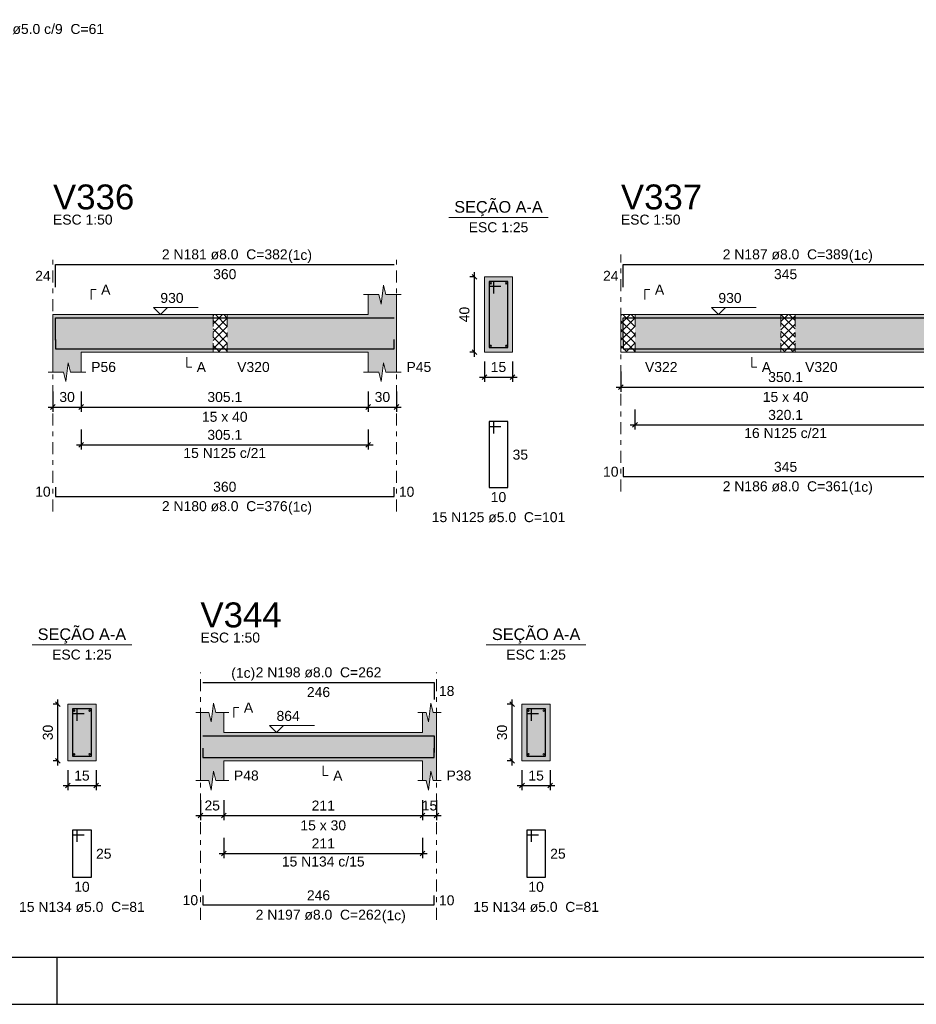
# Model space of a CAD drawing. Header units: millimetres. Extents: x 0 to 119, y 0 to 84.
# Tile 6 of 30: x 44 to 63, y 0 to 21. Entities that reach past the tile are written whole.
import ezdxf

# ---------------------------------------------------------------- set-up
doc = ezdxf.new("R2010")
doc.units = ezdxf.units.MM
doc.header["$MEASUREMENT"] = 0
doc.linetypes.add('DASHDOT', pattern=[2.54, 1.27, -0.635, 0, -0.635])
doc.linetypes.add('NULL', pattern=[0])
doc.layers.get('0').update_dxf_attribs({"lineweight": 18})
for name, color, linetype, lineweight in [('Descrição da armadura', 7, 'Continuous', 0), ('DT-Barras na forma', 2, 'Continuous', 30), ('DT-Barras no corte', 5, 'Continuous', 5), ('DT-Barras rebatidas', 2, 'Continuous', 30), ('DT-Cotas', 9, 'Continuous', 5), ('DT-Forma', 5, 'Continuous', 5), ('DT-Hachura forma vigas', 254, 'Continuous', 5), ('DT-Hachura intersecção vigas', 9, 'Continuous', 5), ('DT-Hachura seção vigas', 254, 'Continuous', 5), ('DT-Pontilhado', 9, 'DASHDOT', 5), ('DT-Textos', 7, 'Continuous', 5), ('DT-Título', 3, 'Continuous', 20), ('Textos armaduras', 7, 'Continuous', 0)]:
    doc.layers.add(name, color=color, linetype=linetype, lineweight=lineweight)
doc.layers.add('SEDUC_MARF', color=1, linetype='Continuous')
doc.layers.add('SEDUC_MARGG', color=7, linetype='Continuous')
doc.styles.add('Arial', font='txt')
doc.dimstyles.new('UM_25.000000', dxfattribs={"dimtxt": 0.18, "dimasz": 0.1, "dimexe": 0.1, "dimexo": 0.2, "dimgap": 0, "dimtad": 1, "dimtih": 1, "dimtoh": 1, "dimdec": 1, "dimlfac": 25, "dimzin": 0, "dimdsep": 46, "dimtxsty": 'Standard', "dimcen": 0.09, "dimdle": 0.1, "dimadec": 1, "dimazin": 2, "dimtfac": 1, "dimtdec": 4, "dimtofl": 0, "dimtmove": 0, "dimatfit": 3, "dimfxl": 1, "dimtolj": 1, "dimarcsym": 0})
doc.dimstyles.new('UM_50.000000', dxfattribs={"dimtxt": 0.18, "dimasz": 0.1, "dimexe": 0.1, "dimexo": 0.2, "dimgap": 0, "dimtad": 1, "dimtih": 1, "dimtoh": 1, "dimdec": 1, "dimlfac": 50, "dimzin": 0, "dimdsep": 46, "dimtxsty": 'Standard', "dimcen": 0.09, "dimdle": 0.1, "dimadec": 1, "dimazin": 2, "dimtfac": 1, "dimtdec": 4, "dimtofl": 0, "dimtmove": 0, "dimatfit": 3, "dimfxl": 1, "dimtolj": 1, "dimarcsym": 0})

# ---------------------------------------------------------------- blocks, each defined once
blk = doc.blocks.new('_Oblique')
at = {"color": 0, "linetype": 'ByBlock', "lineweight": -2}
blk.add_line((-0.5, -0.5), (0.5, 0.5), dxfattribs=at)
blk = doc.blocks.new('*D320')
at = {"layer": 'Defpoints', "color": 0}
for p in [(44.82, 13.225), (45.42, 13.225), (45.42, 12.695)]:
    blk.add_point(p, dxfattribs=at)
at = {"layer": 'DT-Cotas', "color": 0, "lineweight": -2}
for p, q in [((44.82, 13.025), (44.82, 12.595)), ((45.42, 13.025), (45.42, 12.595)), ((44.72, 12.695), (45.52, 12.695))]:
    blk.add_line(p, q, dxfattribs=at)
at = {"layer": 'DT-Cotas', "color": 0, "lineweight": -2, "xscale": 0.1, "yscale": 0.1, "zscale": 0.1, "rotation": 180}
blk.add_blockref('_Oblique', (44.82, 12.695), dxfattribs=at)
at = {"layer": 'DT-Cotas', "color": 0, "lineweight": -2, "xscale": 0.1, "yscale": 0.1, "zscale": 0.1}
blk.add_blockref('_Oblique', (45.42, 12.695), dxfattribs=at)
at = {"layer": 'DT-Cotas', "color": 7, "insert": (45.12, 12.907), "char_height": 0.2118, "attachment_point": 5, "style": 'Arial'}
blk.add_mtext('\\A1;30', dxfattribs=at)
blk = doc.blocks.new('*D321')
at = {"layer": 'Defpoints', "color": 0}
for p in [(45.42, 13.225), (51.523, 13.225), (51.523, 12.695)]:
    blk.add_point(p, dxfattribs=at)
at = {"layer": 'DT-Cotas', "color": 0, "lineweight": -2}
for p, q in [((45.42, 13.025), (45.42, 12.595)), ((51.523, 13.025), (51.523, 12.595)), ((45.32, 12.695), (51.623, 12.695))]:
    blk.add_line(p, q, dxfattribs=at)
at = {"layer": 'DT-Cotas', "color": 0, "lineweight": -2, "xscale": 0.1, "yscale": 0.1, "zscale": 0.1, "rotation": 180}
blk.add_blockref('_Oblique', (45.42, 12.695), dxfattribs=at)
at = {"layer": 'DT-Cotas', "color": 0, "lineweight": -2, "xscale": 0.1, "yscale": 0.1, "zscale": 0.1}
blk.add_blockref('_Oblique', (51.523, 12.695), dxfattribs=at)
at = {"layer": 'DT-Cotas', "color": 7, "insert": (48.472, 12.907), "char_height": 0.2118, "attachment_point": 5, "rotation": 0.0057, "style": 'Arial'}
blk.add_mtext('\\A1;305.1', dxfattribs=at)
blk = doc.blocks.new('*D322')
at = {"layer": 'Defpoints', "color": 0}
for p in [(51.523, 13.225), (52.123, 13.225), (52.123, 12.695)]:
    blk.add_point(p, dxfattribs=at)
at = {"layer": 'DT-Cotas', "color": 0, "lineweight": -2}
for p, q in [((51.523, 13.025), (51.523, 12.595)), ((52.123, 13.025), (52.123, 12.595)), ((51.423, 12.695), (52.223, 12.695))]:
    blk.add_line(p, q, dxfattribs=at)
at = {"layer": 'DT-Cotas', "color": 0, "lineweight": -2, "xscale": 0.1, "yscale": 0.1, "zscale": 0.1, "rotation": 180}
blk.add_blockref('_Oblique', (51.523, 12.695), dxfattribs=at)
at = {"layer": 'DT-Cotas', "color": 0, "lineweight": -2, "xscale": 0.1, "yscale": 0.1, "zscale": 0.1}
blk.add_blockref('_Oblique', (52.123, 12.695), dxfattribs=at)
at = {"layer": 'DT-Cotas', "color": 7, "insert": (51.823, 12.907), "char_height": 0.2118, "attachment_point": 5, "rotation": 0.0057, "style": 'Arial'}
blk.add_mtext('\\A1;30', dxfattribs=at)
blk = doc.blocks.new('*D323')
at = {"layer": 'Defpoints', "color": 0}
for p in [(53.778, 15.46), (53.99, 15.46), (53.99, 13.86)]:
    blk.add_point(p, dxfattribs=at)
at = {"layer": 'DT-Cotas', "color": 0, "lineweight": -2}
for p, q in [((53.778, 13.76), (53.778, 15.56)), ((53.79, 15.46), (53.678, 15.46)), ((53.79, 13.86), (53.678, 13.86))]:
    blk.add_line(p, q, dxfattribs=at)
at = {"layer": 'DT-Cotas', "color": 0, "lineweight": -2, "xscale": 0.1, "yscale": 0.1, "zscale": 0.1}
for p, rotation in [((53.778, 15.46), 90), ((53.778, 13.86), 270)]:
    blk.add_blockref('_Oblique', p, dxfattribs=dict(at, rotation=rotation))
at = {"layer": 'DT-Cotas', "color": 7, "insert": (53.567, 14.66), "char_height": 0.2118, "attachment_point": 5, "rotation": 90, "style": 'Arial'}
blk.add_mtext('\\A1;40', dxfattribs=at)
blk = doc.blocks.new('*D324')
at = {"layer": 'Defpoints', "color": 0}
for p in [(53.99, 13.86), (54.59, 13.86), (54.59, 13.331)]:
    blk.add_point(p, dxfattribs=at)
at = {"layer": 'DT-Cotas', "color": 0, "lineweight": -2}
for p, q in [((53.99, 13.66), (53.99, 13.231)), ((54.59, 13.66), (54.59, 13.231)), ((53.89, 13.331), (54.69, 13.331))]:
    blk.add_line(p, q, dxfattribs=at)
at = {"layer": 'DT-Cotas', "color": 0, "lineweight": -2, "xscale": 0.1, "yscale": 0.1, "zscale": 0.1, "rotation": 180}
blk.add_blockref('_Oblique', (53.99, 13.331), dxfattribs=at)
at = {"layer": 'DT-Cotas', "color": 0, "lineweight": -2, "xscale": 0.1, "yscale": 0.1, "zscale": 0.1}
blk.add_blockref('_Oblique', (54.59, 13.331), dxfattribs=at)
at = {"layer": 'DT-Cotas', "color": 7, "insert": (54.29, 13.543), "char_height": 0.2118, "attachment_point": 5, "rotation": 0.0057, "style": 'Arial'}
blk.add_mtext('\\A1;15', dxfattribs=at)
blk = doc.blocks.new('*D325')
at = {"layer": 'Defpoints', "color": 0}
for p in [(45.42, 12.42), (51.523, 12.42), (51.523, 11.891)]:
    blk.add_point(p, dxfattribs=at)
at = {"layer": 'DT-Cotas', "color": 0, "lineweight": -2}
for p, q in [((45.42, 12.22), (45.42, 11.791)), ((51.523, 12.22), (51.523, 11.791)), ((45.32, 11.891), (51.623, 11.891))]:
    blk.add_line(p, q, dxfattribs=at)
at = {"layer": 'DT-Cotas', "color": 0, "lineweight": -2, "xscale": 0.1, "yscale": 0.1, "zscale": 0.1, "rotation": 180}
blk.add_blockref('_Oblique', (45.42, 11.891), dxfattribs=at)
at = {"layer": 'DT-Cotas', "color": 0, "lineweight": -2, "xscale": 0.1, "yscale": 0.1, "zscale": 0.1}
blk.add_blockref('_Oblique', (51.523, 11.891), dxfattribs=at)
at = {"layer": 'DT-Cotas', "color": 7, "insert": (48.472, 12.102), "char_height": 0.2118, "attachment_point": 5, "rotation": 0.0057, "style": 'Arial'}
blk.add_mtext('\\A1;305.1', dxfattribs=at)
blk = doc.blocks.new('*D326')
at = {"layer": 'Defpoints', "color": 0}
for p in [(56.892, 13.649), (63.894, 13.649), (63.894, 13.119)]:
    blk.add_point(p, dxfattribs=at)
at = {"layer": 'DT-Cotas', "color": 0, "lineweight": -2}
for p, q in [((56.892, 13.449), (56.892, 13.019)), ((63.894, 13.449), (63.894, 13.019)), ((56.792, 13.119), (63.994, 13.119))]:
    blk.add_line(p, q, dxfattribs=at)
at = {"layer": 'DT-Cotas', "color": 0, "lineweight": -2, "xscale": 0.1, "yscale": 0.1, "zscale": 0.1, "rotation": 180}
blk.add_blockref('_Oblique', (56.892, 13.119), dxfattribs=at)
at = {"layer": 'DT-Cotas', "color": 0, "lineweight": -2, "xscale": 0.1, "yscale": 0.1, "zscale": 0.1}
blk.add_blockref('_Oblique', (63.894, 13.119), dxfattribs=at)
at = {"layer": 'DT-Cotas', "color": 7, "insert": (60.393, 13.331), "char_height": 0.2118, "attachment_point": 5, "rotation": 0.0057, "style": 'Arial'}
blk.add_mtext('\\A1;350.1', dxfattribs=at)
blk = doc.blocks.new('*D329')
at = {"layer": 'Defpoints', "color": 0}
for p in [(57.192, 12.844), (63.594, 12.844), (63.594, 12.314)]:
    blk.add_point(p, dxfattribs=at)
at = {"layer": 'DT-Cotas', "color": 0, "lineweight": -2}
for p, q in [((57.192, 12.644), (57.192, 12.214)), ((63.594, 12.644), (63.594, 12.214)), ((57.092, 12.314), (63.694, 12.314))]:
    blk.add_line(p, q, dxfattribs=at)
at = {"layer": 'DT-Cotas', "color": 0, "lineweight": -2, "xscale": 0.1, "yscale": 0.1, "zscale": 0.1, "rotation": 180}
blk.add_blockref('_Oblique', (57.192, 12.314), dxfattribs=at)
at = {"layer": 'DT-Cotas', "color": 0, "lineweight": -2, "xscale": 0.1, "yscale": 0.1, "zscale": 0.1}
blk.add_blockref('_Oblique', (63.594, 12.314), dxfattribs=at)
at = {"layer": 'DT-Cotas', "color": 7, "insert": (60.393, 12.526), "char_height": 0.2118, "attachment_point": 5, "rotation": 0.0057, "style": 'Arial'}
blk.add_mtext('\\A1;320.1', dxfattribs=at)
blk = doc.blocks.new('*D363')
at = {"layer": 'Defpoints', "color": 0}
for p in [(44.924, 6.377), (45.135, 6.377), (45.135, 5.177)]:
    blk.add_point(p, dxfattribs=at)
at = {"layer": 'DT-Cotas', "color": 0, "lineweight": -2}
for p, q in [((44.935, 6.377), (44.824, 6.377)), ((44.924, 5.077), (44.924, 6.477)), ((44.935, 5.177), (44.824, 5.177))]:
    blk.add_line(p, q, dxfattribs=at)
at = {"layer": 'DT-Cotas', "color": 0, "lineweight": -2, "xscale": 0.1, "yscale": 0.1, "zscale": 0.1}
for p, rotation in [((44.924, 6.377), 90), ((44.924, 5.177), 270)]:
    blk.add_blockref('_Oblique', p, dxfattribs=dict(at, rotation=rotation))
at = {"layer": 'DT-Cotas', "color": 7, "insert": (44.712, 5.777), "char_height": 0.2118, "attachment_point": 5, "rotation": 90, "style": 'Arial'}
blk.add_mtext('\\A1;30', dxfattribs=at)
blk = doc.blocks.new('*D364')
at = {"layer": 'Defpoints', "color": 0}
for p in [(45.135, 5.177), (45.735, 5.177), (45.735, 4.648)]:
    blk.add_point(p, dxfattribs=at)
at = {"layer": 'DT-Cotas', "color": 0, "lineweight": -2}
for p, q in [((45.135, 4.977), (45.135, 4.548)), ((45.735, 4.977), (45.735, 4.548)), ((45.035, 4.648), (45.835, 4.648))]:
    blk.add_line(p, q, dxfattribs=at)
at = {"layer": 'DT-Cotas', "color": 0, "lineweight": -2, "xscale": 0.1, "yscale": 0.1, "zscale": 0.1, "rotation": 180}
blk.add_blockref('_Oblique', (45.135, 4.648), dxfattribs=at)
at = {"layer": 'DT-Cotas', "color": 0, "lineweight": -2, "xscale": 0.1, "yscale": 0.1, "zscale": 0.1}
blk.add_blockref('_Oblique', (45.735, 4.648), dxfattribs=at)
at = {"layer": 'DT-Cotas', "color": 7, "insert": (45.435, 4.86), "char_height": 0.2118, "attachment_point": 5, "rotation": 0.0057, "style": 'Arial'}
blk.add_mtext('\\A1;15', dxfattribs=at)
blk = doc.blocks.new('*D366')
at = {"layer": 'Defpoints', "color": 0}
for p in [(47.955, 4.542), (48.455, 4.542), (48.455, 4.012)]:
    blk.add_point(p, dxfattribs=at)
at = {"layer": 'DT-Cotas', "color": 0, "lineweight": -2}
for p, q in [((47.955, 4.342), (47.955, 3.912)), ((48.455, 4.342), (48.455, 3.912)), ((47.855, 4.012), (48.555, 4.012))]:
    blk.add_line(p, q, dxfattribs=at)
at = {"layer": 'DT-Cotas', "color": 0, "lineweight": -2, "xscale": 0.1, "yscale": 0.1, "zscale": 0.1, "rotation": 180}
blk.add_blockref('_Oblique', (47.955, 4.012), dxfattribs=at)
at = {"layer": 'DT-Cotas', "color": 0, "lineweight": -2, "xscale": 0.1, "yscale": 0.1, "zscale": 0.1}
blk.add_blockref('_Oblique', (48.455, 4.012), dxfattribs=at)
at = {"layer": 'DT-Cotas', "color": 7, "insert": (48.205, 4.224), "char_height": 0.2118, "attachment_point": 5, "style": 'Arial'}
blk.add_mtext('\\A1;25', dxfattribs=at)
blk = doc.blocks.new('*D367')
at = {"layer": 'Defpoints', "color": 0}
for p in [(48.455, 4.542), (52.674, 4.542), (52.674, 4.012)]:
    blk.add_point(p, dxfattribs=at)
at = {"layer": 'DT-Cotas', "color": 0, "lineweight": -2}
for p, q in [((48.455, 4.342), (48.455, 3.912)), ((52.674, 4.342), (52.674, 3.912)), ((48.355, 4.012), (52.774, 4.012))]:
    blk.add_line(p, q, dxfattribs=at)
at = {"layer": 'DT-Cotas', "color": 0, "lineweight": -2, "xscale": 0.1, "yscale": 0.1, "zscale": 0.1, "rotation": 180}
blk.add_blockref('_Oblique', (48.455, 4.012), dxfattribs=at)
at = {"layer": 'DT-Cotas', "color": 0, "lineweight": -2, "xscale": 0.1, "yscale": 0.1, "zscale": 0.1}
blk.add_blockref('_Oblique', (52.674, 4.012), dxfattribs=at)
at = {"layer": 'DT-Cotas', "color": 7, "insert": (50.565, 4.224), "char_height": 0.2118, "attachment_point": 5, "style": 'Arial'}
blk.add_mtext('\\A1;211', dxfattribs=at)
blk = doc.blocks.new('*D368')
at = {"layer": 'Defpoints', "color": 0}
for p in [(52.674, 4.542), (52.974, 4.542), (52.974, 4.012)]:
    blk.add_point(p, dxfattribs=at)
at = {"layer": 'DT-Cotas', "color": 0, "lineweight": -2}
for p, q in [((52.674, 4.342), (52.674, 3.912)), ((52.974, 4.342), (52.974, 3.912)), ((52.574, 4.012), (53.074, 4.012))]:
    blk.add_line(p, q, dxfattribs=at)
at = {"layer": 'DT-Cotas', "color": 0, "lineweight": -2, "xscale": 0.1, "yscale": 0.1, "zscale": 0.1, "rotation": 180}
blk.add_blockref('_Oblique', (52.674, 4.012), dxfattribs=at)
at = {"layer": 'DT-Cotas', "color": 0, "lineweight": -2, "xscale": 0.1, "yscale": 0.1, "zscale": 0.1}
blk.add_blockref('_Oblique', (52.974, 4.012), dxfattribs=at)
at = {"layer": 'DT-Cotas', "color": 7, "insert": (52.824, 4.224), "char_height": 0.2118, "attachment_point": 5, "rotation": 0.0057, "style": 'Arial'}
blk.add_mtext('\\A1;15', dxfattribs=at)
blk = doc.blocks.new('*D369')
at = {"layer": 'Defpoints', "color": 0}
for p in [(54.578, 6.377), (54.79, 6.377), (54.79, 5.177)]:
    blk.add_point(p, dxfattribs=at)
at = {"layer": 'DT-Cotas', "color": 0, "lineweight": -2}
for p, q in [((54.59, 6.377), (54.478, 6.377)), ((54.578, 5.077), (54.578, 6.477)), ((54.59, 5.177), (54.478, 5.177))]:
    blk.add_line(p, q, dxfattribs=at)
at = {"layer": 'DT-Cotas', "color": 0, "lineweight": -2, "xscale": 0.1, "yscale": 0.1, "zscale": 0.1}
for p, rotation in [((54.578, 6.377), 90), ((54.578, 5.177), 270)]:
    blk.add_blockref('_Oblique', p, dxfattribs=dict(at, rotation=rotation))
at = {"layer": 'DT-Cotas', "color": 7, "insert": (54.366, 5.777), "char_height": 0.2118, "attachment_point": 5, "rotation": 90, "style": 'Arial'}
blk.add_mtext('\\A1;30', dxfattribs=at)
blk = doc.blocks.new('*D370')
at = {"layer": 'Defpoints', "color": 0}
for p in [(54.79, 5.177), (55.39, 5.177), (55.39, 4.648)]:
    blk.add_point(p, dxfattribs=at)
at = {"layer": 'DT-Cotas', "color": 0, "lineweight": -2}
for p, q in [((54.79, 4.977), (54.79, 4.548)), ((55.39, 4.977), (55.39, 4.548)), ((54.69, 4.648), (55.49, 4.648))]:
    blk.add_line(p, q, dxfattribs=at)
at = {"layer": 'DT-Cotas', "color": 0, "lineweight": -2, "xscale": 0.1, "yscale": 0.1, "zscale": 0.1, "rotation": 180}
blk.add_blockref('_Oblique', (54.79, 4.648), dxfattribs=at)
at = {"layer": 'DT-Cotas', "color": 0, "lineweight": -2, "xscale": 0.1, "yscale": 0.1, "zscale": 0.1}
blk.add_blockref('_Oblique', (55.39, 4.648), dxfattribs=at)
at = {"layer": 'DT-Cotas', "color": 7, "insert": (55.09, 4.86), "char_height": 0.2118, "attachment_point": 5, "style": 'Arial'}
blk.add_mtext('\\A1;15', dxfattribs=at)
blk = doc.blocks.new('*D371')
at = {"layer": 'Defpoints', "color": 0}
for p in [(48.455, 3.737), (52.674, 3.737), (52.674, 3.208)]:
    blk.add_point(p, dxfattribs=at)
at = {"layer": 'DT-Cotas', "color": 0, "lineweight": -2}
for p, q in [((48.455, 3.537), (48.455, 3.108)), ((52.674, 3.537), (52.674, 3.108)), ((48.355, 3.208), (52.774, 3.208))]:
    blk.add_line(p, q, dxfattribs=at)
at = {"layer": 'DT-Cotas', "color": 0, "lineweight": -2, "xscale": 0.1, "yscale": 0.1, "zscale": 0.1, "rotation": 180}
blk.add_blockref('_Oblique', (48.455, 3.208), dxfattribs=at)
at = {"layer": 'DT-Cotas', "color": 0, "lineweight": -2, "xscale": 0.1, "yscale": 0.1, "zscale": 0.1}
blk.add_blockref('_Oblique', (52.674, 3.208), dxfattribs=at)
at = {"layer": 'DT-Cotas', "color": 7, "insert": (50.565, 3.419), "char_height": 0.2118, "attachment_point": 5, "style": 'Arial'}
blk.add_mtext('\\A1;211', dxfattribs=at)

msp = doc.modelspace()

# ---------------------------------------------------------------- hatches: boundary and pattern name
at = {"layer": 'DT-Hachura forma vigas', "linetype": 'Continuous'}
for points in [[(52.1226, 13.4367), (52.1226, 13.8603), (52.1226, 14.6603), (52.1226, 15.0839), (51.8976, 15.0839), (51.8476, 15.2839), (51.7976, 14.8839), (51.7476, 15.0839), (51.5226, 15.0839), (51.5226, 14.6603), (48.5238, 14.6603), (48.5238, 13.8603), (51.5226, 13.8603), (51.5226, 13.4367), (51.7476, 13.4367), (51.7976, 13.2367), (51.8476, 13.6367), (51.8976, 13.4367), (52.1226, 13.4367)], [(45.4204, 13.8603), (48.2238, 13.8603), (48.2238, 14.6603), (45.4204, 14.6603), (44.8204, 14.6603), (44.8204, 13.8603), (44.8204, 13.4367), (45.0454, 13.4367), (45.0954, 13.2367), (45.1454, 13.6367), (45.1954, 13.4367), (45.4204, 13.4367), (45.4204, 13.8603)], [(57.1922, 13.8603), (60.2956, 13.8603), (60.2956, 14.6603), (57.1922, 14.6603), (57.1922, 13.8603)], [(60.5956, 13.8603), (63.5944, 13.8603), (63.5944, 14.6603), (60.5956, 14.6603), (60.5956, 13.8603)], [(52.9745, 4.7537), (52.9745, 5.1773), (52.9745, 5.7773), (52.9745, 6.2009), (52.8995, 6.2009), (52.8495, 6.4009), (52.7995, 6.0009), (52.7495, 6.2009), (52.6745, 6.2009), (52.6745, 5.7773), (48.4549, 5.7773), (48.4549, 6.2009), (48.2799, 6.2009), (48.2299, 6.4009), (48.1799, 6.0009), (48.1299, 6.2009), (47.9549, 6.2009), (47.9549, 5.7773), (47.9549, 5.1773), (47.9549, 4.7537), (48.1299, 4.7537), (48.1799, 4.5537), (48.2299, 4.9537), (48.2799, 4.7537), (48.4549, 4.7537), (48.4549, 5.1773), (52.6745, 5.1773), (52.6745, 4.7537), (52.7495, 4.7537), (52.7995, 4.5537), (52.8495, 4.9537), (52.8995, 4.7537), (52.9745, 4.7537)]]:
    msp.add_hatch(color=254, dxfattribs=at).paths.add_polyline_path(points)
at = {"layer": 'DT-Hachura intersecção vigas', "linetype": 'Continuous'}
h = msp.add_hatch(dxfattribs=at)
h.set_pattern_fill('ANSI37', color=9, style=0)
h.paths.add_polyline_path([(48.2238, 13.8603), (48.5238, 13.8603), (48.5238, 14.6603), (48.2238, 14.6603), (48.2238, 13.8603)])
h = msp.add_hatch(dxfattribs=at)
h.set_pattern_fill('ANSI37', color=9, style=0)
h.paths.add_polyline_path([(56.8922, 13.8603), (57.1922, 13.8603), (57.1922, 14.6603), (56.8922, 14.6603), (56.8922, 13.8603)])
h = msp.add_hatch(dxfattribs=at)
h.set_pattern_fill('ANSI37', color=9, style=0)
h.paths.add_polyline_path([(60.2956, 13.8603), (60.5956, 13.8603), (60.5956, 14.6603), (60.2956, 14.6603), (60.2956, 13.8603)])
at = {"layer": 'DT-Hachura seção vigas', "linetype": 'Continuous'}
for points in [[(53.9902, 13.8603), (53.9902, 13.8603), (54.5902, 13.8603), (54.5902, 15.4603), (53.9902, 15.4603), (53.9902, 13.8603)], [(45.1354, 5.1773), (45.1354, 5.1773), (45.7354, 5.1773), (45.7354, 6.3773), (45.1354, 6.3773), (45.1354, 5.1773)], [(54.7896, 5.1773), (54.7896, 5.1773), (55.3896, 5.1773), (55.3896, 6.3773), (54.7896, 6.3773), (54.7896, 5.1773)]]:
    msp.add_hatch(color=254, dxfattribs=at).paths.add_polyline_path(points)

# ---------------------------------------------------------------- linework, layer by layer
at = {"layer": 'DT-Barras na forma'}
for p, q in [((54.1902, 15.3603), (54.0902, 15.3603)), ((54.0902, 15.3603), (54.0902, 13.9603)), ((54.4902, 15.3603), (54.0902, 15.3603)), ((54.0902, 15.3603), (54.0902, 15.2603)), ((54.1902, 15.1103), (54.1902, 15.3603)), ((54.4902, 13.9603), (54.4902, 15.3603)), ((54.0902, 15.2603), (54.3402, 15.2603)), ((54.0902, 13.9603), (54.4902, 13.9603)), ((45.3354, 6.2773), (45.2354, 6.2773)), ((45.2354, 6.2773), (45.2354, 5.2773)), ((45.6354, 6.2773), (45.2354, 6.2773)), ((45.2354, 6.2773), (45.2354, 6.1773)), ((45.2354, 6.1773), (45.4854, 6.1773)), ((45.3354, 6.0273), (45.3354, 6.2773)), ((45.6354, 5.2773), (45.6354, 6.2773)), ((54.9896, 6.2773), (54.8896, 6.2773)), ((54.8896, 6.2773), (54.8896, 5.2773)), ((55.2896, 6.2773), (54.8896, 6.2773)), ((54.8896, 6.2773), (54.8896, 6.1773)), ((54.8896, 6.1773), (55.1396, 6.1773)), ((54.9896, 6.0273), (54.9896, 6.2773)), ((55.2896, 5.2773), (55.2896, 6.2773)), ((45.2354, 5.2773), (45.6354, 5.2773)), ((54.8896, 5.2773), (55.2896, 5.2773))]:
    msp.add_line(p, q, dxfattribs=at)
for points in [[(44.8704, 14.1145), (44.8704, 14.5923), (52.0726, 14.5923)], [(56.9422, 14.1145), (56.9422, 14.5923), (63.8444, 14.5923), (63.8444, 14.1145)], [(44.8704, 14.1283), (44.8704, 13.9283), (52.0726, 13.9283), (52.0726, 14.1283)], [(56.9422, 14.1283), (56.9422, 13.9283), (63.8444, 13.9283), (63.8444, 14.1283)], [(48.0049, 5.7093), (52.9245, 5.7093), (52.9245, 5.351)], [(48.0049, 5.4453), (48.0049, 5.2453), (52.9245, 5.2453), (52.9245, 5.4453)]]:
    msp.add_lwpolyline(points, dxfattribs=at)
at = {"layer": 'DT-Barras no corte'}
for centre in [(54.1262, 15.3243), (54.4542, 15.3243), (54.1262, 13.9963), (54.4542, 13.9963), (45.2714, 6.2413), (45.5994, 6.2413), (54.9256, 6.2413), (55.2536, 6.2413), (45.2714, 5.3133), (45.5994, 5.3133), (54.9256, 5.3133), (55.2536, 5.3133)]:
    msp.add_circle(centre, 0.016, dxfattribs=at)
at = {"layer": 'DT-Barras rebatidas'}
for points in [[(44.8704, 15.2441), (44.8704, 15.7219), (52.0726, 15.7219)], [(56.9422, 15.2441), (56.9422, 15.7219), (63.8444, 15.7219), (63.8444, 15.2441)], [(54.1902, 12.1336), (54.1902, 12.3836), (54.0902, 12.3836), (54.0902, 10.9836), (54.4902, 10.9836), (54.4902, 12.3836), (54.0902, 12.3836), (54.0902, 12.2836), (54.3402, 12.2836)], [(56.9422, 11.4173), (56.9422, 11.2173), (63.8444, 11.2173), (63.8444, 11.4173)], [(44.8704, 10.9937), (44.8704, 10.7937), (52.0726, 10.7937), (52.0726, 10.9937)], [(48.0049, 6.8389), (52.9245, 6.8389), (52.9245, 6.4806)], [(45.3354, 3.4506), (45.3354, 3.7006), (45.2354, 3.7006), (45.2354, 2.7006), (45.6354, 2.7006), (45.6354, 3.7006), (45.2354, 3.7006), (45.2354, 3.6006), (45.4854, 3.6006)], [(54.9896, 3.4506), (54.9896, 3.7006), (54.8896, 3.7006), (54.8896, 2.7006), (55.2896, 2.7006), (55.2896, 3.7006), (54.8896, 3.7006), (54.8896, 3.6006), (55.1396, 3.6006)], [(48.0049, 2.3107), (48.0049, 2.1107), (52.9245, 2.1107), (52.9245, 2.3107)]]:
    msp.add_lwpolyline(points, dxfattribs=at)
at = {"layer": 'DT-Forma'}
for p, q in [((51.7976, 14.8839), (51.8476, 15.2839)), ((51.8476, 15.2839), (51.8976, 15.0839)), ((54.5902, 15.4603), (53.9902, 15.4603)), ((53.9902, 15.4603), (53.9902, 13.8603)), ((54.5902, 13.8603), (54.5902, 15.4603)), ((51.4226, 15.0839), (51.7476, 15.0839)), ((51.5226, 14.6603), (51.5226, 15.0839)), ((51.7476, 15.0839), (51.7976, 14.8839)), ((51.8976, 15.0839), (52.2226, 15.0839)), ((52.1226, 15.0839), (52.1226, 14.6603)), ((44.8204, 14.6603), (45.4204, 14.6603)), ((45.4204, 14.6603), (48.2238, 14.6603)), ((48.2238, 14.6603), (48.5238, 14.6603)), ((48.5238, 14.6603), (51.5226, 14.6603)), ((56.8922, 14.6603), (57.1922, 14.6603)), ((57.1922, 14.6603), (60.2956, 14.6603)), ((60.2956, 14.6603), (60.5956, 14.6603)), ((60.5956, 14.6603), (63.5944, 14.6603)), ((44.8204, 13.8603), (44.8204, 13.4367)), ((45.4204, 13.4367), (45.4204, 13.8603)), ((45.4204, 13.8603), (48.2238, 13.8603)), ((48.2238, 13.8603), (48.5238, 13.8603)), ((48.5238, 13.8603), (51.5226, 13.8603)), ((51.5226, 13.8603), (51.5226, 13.4367)), ((52.1226, 13.4367), (52.1226, 13.8603)), ((53.9902, 13.8603), (54.5902, 13.8603)), ((56.8922, 13.8603), (57.1922, 13.8603)), ((57.1922, 13.8603), (60.2956, 13.8603)), ((60.2956, 13.8603), (60.5956, 13.8603)), ((60.5956, 13.8603), (63.5944, 13.8603)), ((45.0954, 13.2367), (45.1454, 13.6367)), ((45.1454, 13.6367), (45.1954, 13.4367)), ((51.7976, 13.2367), (51.8476, 13.6367)), ((51.8476, 13.6367), (51.8976, 13.4367)), ((44.7204, 13.4367), (45.0454, 13.4367)), ((45.0454, 13.4367), (45.0954, 13.2367)), ((45.1954, 13.4367), (45.5204, 13.4367)), ((51.4226, 13.4367), (51.7476, 13.4367)), ((51.7476, 13.4367), (51.7976, 13.2367)), ((51.8976, 13.4367), (52.2226, 13.4367)), ((45.7354, 6.3773), (45.1354, 6.3773)), ((45.1354, 6.3773), (45.1354, 5.1773)), ((45.7354, 5.1773), (45.7354, 6.3773)), ((48.1799, 6.0009), (48.2299, 6.4009)), ((48.2299, 6.4009), (48.2799, 6.2009)), ((52.7995, 6.0009), (52.8495, 6.4009)), ((52.8495, 6.4009), (52.8995, 6.2009)), ((55.3896, 6.3773), (54.7896, 6.3773)), ((54.7896, 6.3773), (54.7896, 5.1773)), ((55.3896, 5.1773), (55.3896, 6.3773)), ((47.8549, 6.2009), (48.1299, 6.2009)), ((47.9549, 5.7773), (47.9549, 6.2009)), ((48.1299, 6.2009), (48.1799, 6.0009)), ((48.2799, 6.2009), (48.5549, 6.2009)), ((48.4549, 6.2009), (48.4549, 5.7773)), ((52.5745, 6.2009), (52.7495, 6.2009)), ((52.6745, 5.7773), (52.6745, 6.2009)), ((52.7495, 6.2009), (52.7995, 6.0009)), ((52.8995, 6.2009), (53.0745, 6.2009)), ((52.9745, 6.2009), (52.9745, 5.7773)), ((48.4549, 5.7773), (52.6745, 5.7773)), ((45.1354, 5.1773), (45.7354, 5.1773)), ((47.9549, 5.1773), (47.9549, 4.7537)), ((48.4549, 4.7537), (48.4549, 5.1773)), ((48.4549, 5.1773), (52.6745, 5.1773)), ((52.6745, 5.1773), (52.6745, 4.7537)), ((52.9745, 4.7537), (52.9745, 5.1773)), ((54.7896, 5.1773), (55.3896, 5.1773)), ((48.1799, 4.5537), (48.2299, 4.9537)), ((48.2299, 4.9537), (48.2799, 4.7537)), ((52.7995, 4.5537), (52.8495, 4.9537)), ((52.8495, 4.9537), (52.8995, 4.7537)), ((47.8549, 4.7537), (48.1299, 4.7537)), ((48.1299, 4.7537), (48.1799, 4.5537)), ((48.2799, 4.7537), (48.5549, 4.7537)), ((52.5745, 4.7537), (52.7495, 4.7537)), ((52.7495, 4.7537), (52.7995, 4.5537)), ((52.8995, 4.7537), (53.0745, 4.7537))]:
    msp.add_line(p, q, dxfattribs=at)
at = {"layer": 'DT-Forma', "linetype": 'Continuous'}
for p, q in [((44.8204, 13.8603), (44.8204, 14.6603)), ((52.1226, 14.6603), (52.1226, 13.8603)), ((56.8922, 13.8603), (56.8922, 14.6603)), ((47.9549, 5.1773), (47.9549, 5.7773)), ((52.9745, 5.7773), (52.9745, 5.1773))]:
    msp.add_line(p, q, dxfattribs=at)
at = {"layer": 'DT-Pontilhado', "ltscale": 0.2}
for p, q in [((44.8204, 10.476), (44.8204, 15.9337)), ((52.1226, 10.476), (52.1226, 15.9337)), ((56.8922, 10.8996), (56.8922, 15.9337)), ((48.2238, 14.6603), (48.2238, 13.8603)), ((48.5238, 14.6603), (48.5238, 13.8603)), ((57.1922, 14.6603), (57.1922, 13.8603)), ((60.2956, 14.6603), (60.2956, 13.8603)), ((60.5956, 14.6603), (60.5956, 13.8603)), ((47.9549, 1.793), (47.9549, 7.0507)), ((52.9745, 1.793), (52.9745, 7.0507))]:
    msp.add_line(p, q, dxfattribs=at)
at = {"layer": 'DT-Textos'}
for p, q in [((53.2312, 16.7252), (55.3492, 16.7252)), ((44.3764, 7.6422), (46.4944, 7.6422)), ((54.0306, 7.6422), (56.1486, 7.6422))]:
    msp.add_line(p, q, dxfattribs=at)
for points in [[(45.6322, 14.978), (45.6322, 15.1898), (45.7381, 15.1898)], [(57.404, 14.978), (57.404, 15.1898), (57.5099, 15.1898)], [(47.2511, 14.8086), (47.1028, 14.6603), (46.9546, 14.8086), (47.9077, 14.8086)], [(59.1129, 14.8086), (58.9646, 14.6603), (58.8164, 14.8086), (59.7695, 14.8086)], [(47.6631, 13.7544), (47.6631, 13.5426), (47.769, 13.5426)], [(59.675, 13.7544), (59.675, 13.5426), (59.7809, 13.5426)], [(48.6667, 6.095), (48.6667, 6.3068), (48.7726, 6.3068)], [(49.7208, 5.9256), (49.5725, 5.7773), (49.4243, 5.9256), (50.3774, 5.9256)], [(50.5647, 5.0714), (50.5647, 4.8596), (50.6706, 4.8596)]]:
    msp.add_lwpolyline(points, dxfattribs=at)
at = {"layer": 'SEDUC_MARF'}
msp.add_line((44.9015, 1), (44.9015, 0), dxfattribs=at)
msp.add_lwpolyline([(118.9, 84.1), (0, 84.1), (0, 0), (118.9, 0)], close=True, dxfattribs=at)
at = {"layer": 'SEDUC_MARGG'}
msp.add_lwpolyline([(2.5, 1), (117.9, 1), (117.9, 83.1), (2.5, 83.1), (2.5, 1)], dxfattribs=at)

# ---------------------------------------------------------------- texts
at = {"layer": 'Descrição da armadura', "linetype": 'NULL', "char_height": 0.2118, "attachment_point": 8, "line_spacing_factor": 0.9, "style": 'Arial'}
for s, insert, width in [('3 N131 ø5.0 c/9  C=61', (44.4141, 20.6181), 5.851826), ('2 N181 ø8.0  C=382', (48.4716, 15.8282), 5.239541), ('2 N187 ø8.0  C=389', (60.3934, 15.8282), 5.239541), ('16 N125 c/21', (60.3933, 12.0325), 3.450264), ('15 N125 c/21', (48.4715, 11.6089), 3.450264), ('2 N186 ø8.0  C=361', (60.3934, 10.8992), 5.239541), ('2 N180 ø8.0  C=376', (48.4716, 10.4762), 5.239541), ('15 N125 ø5.0  C=101', (54.2906, 10.2422), 5.562109), ('2 N198 ø8.0  C=262', (50.465, 6.9452), 5.239541), ('15 N134 c/15', (50.5647, 2.9259), 3.450264), ('15 N134 ø5.0  C=81', (45.435, 1.9592), 5.239541), ('15 N134 ø5.0  C=81', (55.09, 1.9592), 5.239541), ('2 N197 ø8.0  C=262', (50.465, 1.7932), 5.239541)]:
    msp.add_mtext(s, dxfattribs=dict(at, insert=insert, width=width))
at = {"layer": 'DT-Textos', "linetype": 'NULL', "line_spacing_factor": 0.798, "style": 'Arial'}
for s, insert, char_height, width, attachment_point in [('SEÇÃO A-A', (54.2906, 16.7493), 0.2471, 3.812061, 8), ('ESC 1:50', (44.8206, 16.5692), 0.2118, 2.482559, 7), ('ESC 1:50', (56.8924, 16.5692), 0.2118, 2.482559, 7), ('ESC 1:25', (54.2906, 16.4072), 0.2118, 2.482559, 8), ('(1c)', (49.8166, 15.7583), 0.2118, 0.998857, 7), ('(1c)', (61.7384, 15.7583), 0.2118, 0.998857, 7), ('A', (45.8436, 15.0842), 0.2118, 0.386855, 7), ('A', (57.6154, 15.0842), 0.2118, 0.386855, 7), ('930', (47.1026, 14.9042), 0.2118, 0.967705, 7), ('930', (58.9644, 14.9042), 0.2118, 0.967705, 7), ('P56', (45.6326, 13.4372), 0.2118, 1.031992, 7), ('A', (47.8746, 13.4372), 0.2118, 0.386855, 7), ('V320', (48.7356, 13.4372), 0.2118, 1.354561, 7), ('P45', (52.3346, 13.4372), 0.2118, 1.031992, 7), ('V322', (57.4044, 13.4372), 0.2118, 1.354561, 7), ('A', (59.8864, 13.4372), 0.2118, 0.386855, 7), ('V320', (60.8074, 13.4372), 0.2118, 1.354561, 7), ('15 x 40', (60.3934, 12.8012), 0.2118, 1.902559, 8), ('15 x 40', (48.4716, 12.3782), 0.2118, 1.902559, 8), ('(1c)', (61.7384, 10.8293), 0.2118, 0.998857, 7), ('(1c)', (49.8166, 10.4063), 0.2118, 0.998857, 7), ('SEÇÃO A-A', (45.435, 7.6663), 0.2471, 3.812061, 8), ('ESC 1:50', (47.955, 7.6862), 0.2118, 2.482559, 7), ('SEÇÃO A-A', (55.09, 7.6663), 0.2471, 3.812061, 8), ('ESC 1:25', (45.435, 7.3242), 0.2118, 2.482559, 8), ('ESC 1:25', (55.09, 7.3242), 0.2118, 2.482559, 8), ('(1c)', (49.119, 6.8753), 0.2118, 0.998857, 9), ('A', (48.878, 6.2012), 0.2118, 0.386855, 7), ('864', (49.572, 6.0212), 0.2118, 0.967705, 7), ('P48', (48.667, 4.7542), 0.2118, 1.031992, 7), ('A', (50.776, 4.7542), 0.2118, 0.386855, 7), ('P38', (53.186, 4.7542), 0.2118, 1.031992, 7), ('15 x 30', (50.565, 3.6952), 0.2118, 1.902559, 8), ('(1c)', (51.81, 1.7233), 0.2118, 0.998857, 7)]:
    msp.add_mtext(s, dxfattribs=dict(at, insert=insert, char_height=char_height, width=width, attachment_point=attachment_point))
at = {"layer": 'DT-Título', "linetype": 'NULL', "char_height": 0.5295, "width": 3.456465, "attachment_point": 7, "line_spacing_factor": 0.798, "style": 'Arial'}
for s, insert in [('V336', (44.8206, 16.8871)), ('V337', (56.8924, 16.8871)), ('V344', (47.955, 8.0041))]:
    msp.add_mtext(s, dxfattribs=dict(at, insert=insert))
at = {"layer": 'Textos armaduras', "linetype": 'NULL', "char_height": 0.2118, "line_spacing_factor": 0.9, "style": 'Arial'}
for s, insert, width, attachment_point in [('24', (44.7704, 15.3771), 1.045137, 9), ('360', (48.4715, 15.6246), 1.367705, 2), ('24', (56.8422, 15.3771), 1.045137, 9), ('345', (60.3933, 15.6246), 1.367705, 2), ('35', (54.5902, 11.7895), 1.045137, 1), ('345', (60.3933, 11.3146), 1.367705, 8), ('10', (56.8422, 11.2114), 1.045137, 9), ('360', (48.4715, 10.891), 1.367705, 8), ('10', (44.7704, 10.7878), 1.045137, 9), ('10', (52.1726, 10.9996), 1.045137, 1), ('10', (54.2902, 10.8863), 1.045137, 2), ('246', (50.4647, 6.7416), 1.367705, 2), ('18', (53.0245, 6.7657), 1.045137, 1), ('25', (45.7354, 3.3065), 1.045137, 1), ('25', (55.3896, 3.3065), 1.045137, 1), ('10', (45.4354, 2.6033), 1.045137, 2), ('10', (55.0896, 2.6033), 1.045137, 2), ('10', (47.9049, 2.1048), 1.045137, 9), ('246', (50.4647, 2.208), 1.367705, 8), ('10', (53.0245, 2.3166), 1.045137, 1)]:
    msp.add_mtext(s, dxfattribs=dict(at, insert=insert, width=width, attachment_point=attachment_point))

# ---------------------------------------------------------------- dimensions: what is measured, and where the dimension line sits
at = {"layer": 'DT-Cotas'}
for base, p1, p2, picture, middle in [((53.7784, 15.4603), (53.9902, 13.8603), (53.9902, 15.4603), '*D323', (53.5666, 14.6603)), ((44.9236, 6.3773), (45.1354, 5.1773), (45.1354, 6.3773), '*D363', (44.7118, 5.7773)), ((54.5778, 6.3773), (54.7896, 5.1773), (54.7896, 6.3773), '*D369', (54.366, 5.7773))]:
    dim = msp.add_linear_dim(base=base, p1=p1, p2=p2, angle=90, dimstyle='UM_25.000000', override={"dimtxt": 0.2118, "dimasz": 0.1, "dimexe": 0.1, "dimexo": 0.2, "dimtad": 1, "dimtih": 0, "dimtoh": 0, "dimdec": 1, "dimlfac": 25, "dimzin": 8, "dimtxsty": 'Arial', "dimblk": 'Oblique', "dimblk1": 'Oblique', "dimblk2": 'Oblique', "dimsah": 1, "dimdle": 0.1, "dimse1": 0, "dimse2": 0, "dimclrt": 7, "dimadec": 1, "dimazin": 3, "dimtmove": 2, "dimldrblk": 'Oblique'}, dxfattribs=at)
    dim.commit()
    dim.dimension.update_dxf_attribs({"geometry": picture, "text_midpoint": middle, "dimtype": 160, "text_rotation": 90})
for base, p1, p2, dimstyle, override, picture, middle in [((54.5902, 13.3308), (53.9902, 13.8603), (54.5902, 13.8603), 'UM_25.000000', {"dimtxt": 0.2118, "dimasz": 0.1, "dimexe": 0.1, "dimexo": 0.2, "dimtad": 1, "dimtih": 0, "dimtoh": 0, "dimdec": 1, "dimlfac": 25, "dimzin": 8, "dimtxsty": 'Arial', "dimblk": 'Oblique', "dimblk1": 'Oblique', "dimblk2": 'Oblique', "dimsah": 1, "dimdle": 0.1, "dimse1": 0, "dimse2": 0, "dimclrt": 7, "dimadec": 1, "dimazin": 3, "dimtmove": 2, "dimldrblk": 'Oblique'}, '*D324', (54.2902, 13.5426)), ((63.8944, 13.119), (56.8922, 13.6485), (63.8944, 13.6485), 'UM_50.000000', {"dimtxt": 0.2118, "dimasz": 0.1, "dimexe": 0.1, "dimexo": 0.2, "dimtad": 1, "dimtih": 0, "dimtoh": 0, "dimdec": 1, "dimlfac": 50, "dimzin": 8, "dimtxsty": 'Arial', "dimblk": 'Oblique', "dimblk1": 'Oblique', "dimblk2": 'Oblique', "dimsah": 1, "dimdle": 0.1, "dimse1": 0, "dimse2": 0, "dimclrt": 7, "dimadec": 1, "dimazin": 3, "dimtmove": 2, "dimldrblk": 'Oblique'}, '*D326', (60.3933, 13.3308)), ((51.5226, 12.6954), (45.4204, 13.2249), (51.5226, 13.2249), 'UM_50.000000', {"dimtxt": 0.2118, "dimasz": 0.1, "dimexe": 0.1, "dimexo": 0.2, "dimtad": 1, "dimtih": 0, "dimtoh": 0, "dimdec": 1, "dimlfac": 50, "dimzin": 8, "dimtxsty": 'Arial', "dimblk": 'Oblique', "dimblk1": 'Oblique', "dimblk2": 'Oblique', "dimsah": 1, "dimdle": 0.1, "dimse1": 0, "dimse2": 0, "dimclrt": 7, "dimadec": 1, "dimazin": 3, "dimtmove": 2, "dimldrblk": 'Oblique'}, '*D321', (48.4715, 12.9072)), ((52.1226, 12.6954), (51.5226, 13.2249), (52.1226, 13.2249), 'UM_50.000000', {"dimtxt": 0.2118, "dimasz": 0.1, "dimexe": 0.1, "dimexo": 0.2, "dimtad": 1, "dimtih": 0, "dimtoh": 0, "dimdec": 1, "dimlfac": 50, "dimzin": 8, "dimtxsty": 'Arial', "dimblk": 'Oblique', "dimblk1": 'Oblique', "dimblk2": 'Oblique', "dimsah": 1, "dimdle": 0.1, "dimse1": 0, "dimse2": 0, "dimclrt": 7, "dimadec": 1, "dimazin": 3, "dimtmove": 2, "dimldrblk": 'Oblique'}, '*D322', (51.8226, 12.9072)), ((63.5944, 12.3142), (57.1922, 12.8437), (63.5944, 12.8437), 'UM_50.000000', {"dimtxt": 0.2118, "dimasz": 0.1, "dimexe": 0.1, "dimexo": 0.2, "dimtad": 1, "dimtih": 0, "dimtoh": 0, "dimdec": 1, "dimlfac": 50, "dimzin": 8, "dimtxsty": 'Arial', "dimblk": 'Oblique', "dimblk1": 'Oblique', "dimblk2": 'Oblique', "dimsah": 1, "dimdle": 0.1, "dimse1": 0, "dimse2": 0, "dimclrt": 7, "dimadec": 1, "dimazin": 3, "dimtmove": 2, "dimldrblk": 'Oblique'}, '*D329', (60.3933, 12.526)), ((51.5226, 11.8906), (45.4204, 12.4201), (51.5226, 12.4201), 'UM_50.000000', {"dimtxt": 0.2118, "dimasz": 0.1, "dimexe": 0.1, "dimexo": 0.2, "dimtad": 1, "dimtih": 0, "dimtoh": 0, "dimdec": 1, "dimlfac": 50, "dimzin": 8, "dimtxsty": 'Arial', "dimblk": 'Oblique', "dimblk1": 'Oblique', "dimblk2": 'Oblique', "dimsah": 1, "dimdle": 0.1, "dimse1": 0, "dimse2": 0, "dimclrt": 7, "dimadec": 1, "dimazin": 3, "dimtmove": 2, "dimldrblk": 'Oblique'}, '*D325', (48.4715, 12.1024)), ((45.7354, 4.6478), (45.1354, 5.1773), (45.7354, 5.1773), 'UM_25.000000', {"dimtxt": 0.2118, "dimasz": 0.1, "dimexe": 0.1, "dimexo": 0.2, "dimtad": 1, "dimtih": 0, "dimtoh": 0, "dimdec": 1, "dimlfac": 25, "dimzin": 8, "dimtxsty": 'Arial', "dimblk": 'Oblique', "dimblk1": 'Oblique', "dimblk2": 'Oblique', "dimsah": 1, "dimdle": 0.1, "dimse1": 0, "dimse2": 0, "dimclrt": 7, "dimadec": 1, "dimazin": 3, "dimtmove": 2, "dimldrblk": 'Oblique'}, '*D364', (45.4354, 4.8596)), ((52.9745, 4.0124), (52.6745, 4.5419), (52.9745, 4.5419), 'UM_50.000000', {"dimtxt": 0.2118, "dimasz": 0.1, "dimexe": 0.1, "dimexo": 0.2, "dimtad": 1, "dimtih": 0, "dimtoh": 0, "dimdec": 1, "dimlfac": 50, "dimzin": 8, "dimtxsty": 'Arial', "dimblk": 'Oblique', "dimblk1": 'Oblique', "dimblk2": 'Oblique', "dimsah": 1, "dimdle": 0.1, "dimse1": 0, "dimse2": 0, "dimclrt": 7, "dimadec": 1, "dimazin": 3, "dimtmove": 2, "dimldrblk": 'Oblique'}, '*D368', (52.8245, 4.2242))]:
    dim = msp.add_linear_dim(base=base, p1=p1, p2=p2, dimstyle=dimstyle, override=override, dxfattribs=at)
    dim.commit()
    dim.dimension.update_dxf_attribs({"geometry": picture, "text_midpoint": middle, "dimtype": 160, "text_rotation": 0.00573})
for base, p1, p2, dimstyle, override, picture, middle in [((45.4204, 12.6954), (44.8204, 13.2249), (45.4204, 13.2249), 'UM_50.000000', {"dimtxt": 0.2118, "dimasz": 0.1, "dimexe": 0.1, "dimexo": 0.2, "dimtad": 1, "dimtih": 0, "dimtoh": 0, "dimdec": 1, "dimlfac": 50, "dimzin": 8, "dimtxsty": 'Arial', "dimblk": 'Oblique', "dimblk1": 'Oblique', "dimblk2": 'Oblique', "dimsah": 1, "dimdle": 0.1, "dimse1": 0, "dimse2": 0, "dimclrt": 7, "dimadec": 1, "dimazin": 3, "dimtmove": 2, "dimldrblk": 'Oblique'}, '*D320', (45.1204, 12.9072)), ((55.3896, 4.6478), (54.7896, 5.1773), (55.3896, 5.1773), 'UM_25.000000', {"dimtxt": 0.2118, "dimasz": 0.1, "dimexe": 0.1, "dimexo": 0.2, "dimtad": 1, "dimtih": 0, "dimtoh": 0, "dimdec": 1, "dimlfac": 25, "dimzin": 8, "dimtxsty": 'Arial', "dimblk": 'Oblique', "dimblk1": 'Oblique', "dimblk2": 'Oblique', "dimsah": 1, "dimdle": 0.1, "dimse1": 0, "dimse2": 0, "dimclrt": 7, "dimadec": 1, "dimazin": 3, "dimtmove": 2, "dimldrblk": 'Oblique'}, '*D370', (55.0896, 4.8596)), ((48.4549, 4.0124), (47.9549, 4.5419), (48.4549, 4.5419), 'UM_50.000000', {"dimtxt": 0.2118, "dimasz": 0.1, "dimexe": 0.1, "dimexo": 0.2, "dimtad": 1, "dimtih": 0, "dimtoh": 0, "dimdec": 1, "dimlfac": 50, "dimzin": 8, "dimtxsty": 'Arial', "dimblk": 'Oblique', "dimblk1": 'Oblique', "dimblk2": 'Oblique', "dimsah": 1, "dimdle": 0.1, "dimse1": 0, "dimse2": 0, "dimclrt": 7, "dimadec": 1, "dimazin": 3, "dimtmove": 2, "dimldrblk": 'Oblique'}, '*D366', (48.2049, 4.2242)), ((52.6745, 4.0124), (48.4549, 4.5419), (52.6745, 4.5419), 'UM_50.000000', {"dimtxt": 0.2118, "dimasz": 0.1, "dimexe": 0.1, "dimexo": 0.2, "dimtad": 1, "dimtih": 0, "dimtoh": 0, "dimdec": 1, "dimlfac": 50, "dimzin": 8, "dimtxsty": 'Arial', "dimblk": 'Oblique', "dimblk1": 'Oblique', "dimblk2": 'Oblique', "dimsah": 1, "dimdle": 0.1, "dimse1": 0, "dimse2": 0, "dimclrt": 7, "dimadec": 1, "dimazin": 3, "dimtmove": 2, "dimldrblk": 'Oblique'}, '*D367', (50.5647, 4.2242)), ((52.6745, 3.2076), (48.4549, 3.7371), (52.6745, 3.7371), 'UM_50.000000', {"dimtxt": 0.2118, "dimasz": 0.1, "dimexe": 0.1, "dimexo": 0.2, "dimtad": 1, "dimtih": 0, "dimtoh": 0, "dimdec": 1, "dimlfac": 50, "dimzin": 8, "dimtxsty": 'Arial', "dimblk": 'Oblique', "dimblk1": 'Oblique', "dimblk2": 'Oblique', "dimsah": 1, "dimdle": 0.1, "dimse1": 0, "dimse2": 0, "dimclrt": 7, "dimadec": 1, "dimazin": 3, "dimtmove": 2, "dimldrblk": 'Oblique'}, '*D371', (50.5647, 3.4194))]:
    dim = msp.add_linear_dim(base=base, p1=p1, p2=p2, dimstyle=dimstyle, override=override, dxfattribs=at)
    dim.commit()
    dim.dimension.update_dxf_attribs({"geometry": picture, "text_midpoint": middle, "dimtype": 160})

doc.saveas('drawing.dxf')
